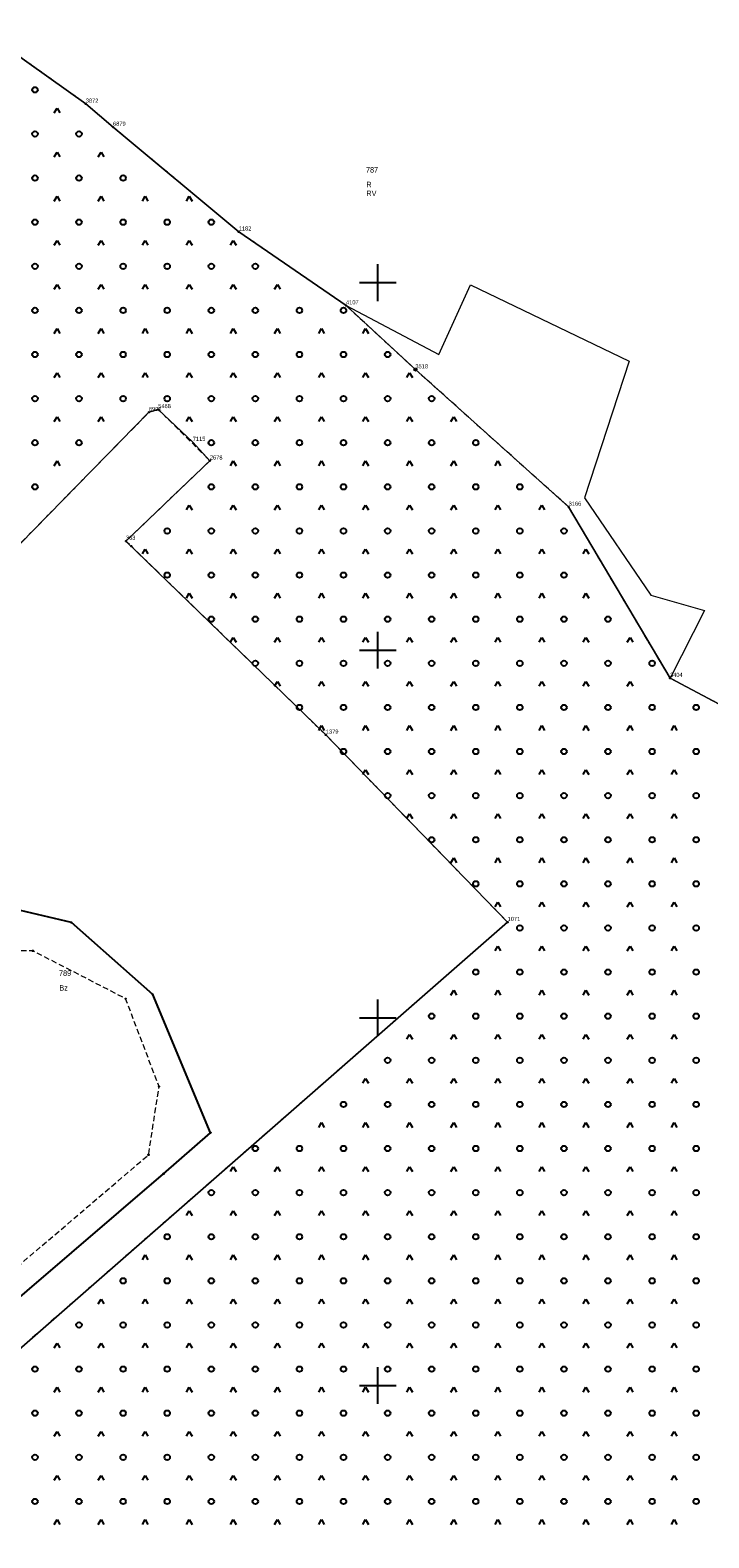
# Model space of a CAD drawing. Header units: metres. Extents: x 5548743 to 5556416, y 5707500 to 5714000.
# Tile 154 of 244: x 5554705 to 5554890, y 5709659 to 5710069. Entities that reach past the tile are written whole.
import ezdxf
from ezdxf.enums import TextEntityAlignment as Align

# ---------------------------------------------------------------- set-up
doc = ezdxf.new("R2010")
doc.units = ezdxf.units.M
doc.linetypes.add('1.5_0.75', pattern=[2.25, 1.5, -0.75])
doc.linetypes.add('219-1000', pattern=[0])
doc.layers.get('0').update_dxf_attribs({"color": 2, "lineweight": 5})
doc.styles.get("Standard").update_dxf_attribs({"font": 'Working1250', "width": 0.75})
doc.linetypes.add('902-1000', pattern='A,5,0,[1,ksztalty.shx,S=1,R=0,X=0,Y=0],5', length=10)

# ---------------------------------------------------------------- blocks, each defined once
blk = doc.blocks.new('203')
at = {"linetype": 'Continuous', "lineweight": 0}
h = blk.add_hatch(color=0, dxfattribs=at)
edge = h.paths.add_edge_path()
edge.add_arc((0, 0), 0.09, 0, 360)
blk = doc.blocks.new('202')
at = {"color": 0, "linetype": 'Continuous', "lineweight": 0}
blk.add_circle((0, 0), 0.4, dxfattribs=at)
blk = doc.blocks.new('OTZK3')
at = {"color": 0, "linetype": 'Continuous'}
for p, q in [((-0.75, -0.433), (0, 0.866)), ((0, 0.866), (0.75, -0.433))]:
    blk.add_line(p, q, dxfattribs=at)
blk = doc.blocks.new('OTZK1')
at = {"color": 0, "linetype": 'Continuous'}
blk.add_circle((0, 0), 0.75, dxfattribs=at)
blk = doc.blocks.new('PIKIETAW1891')
at = {"color": 0}
blk.add_circle((0, 0), 0.09, dxfattribs=at)
blk = doc.blocks.new('RAMKA1000K')
at = {"color": 0}
for p, q in [((395, 500), (405, 500)), ((400, 495), (400, 500)), ((400, 395), (400, 405)), ((395, 400), (405, 400)), ((400, 295), (400, 305)), ((395, 300), (405, 300)), ((400, 195), (400, 205)), ((395, 200), (405, 200)), ((400, 0), (400, 5)), ((395, 0), (405, 0))]:
    blk.add_line(p, q, dxfattribs=at)

msp = doc.modelspace()

# ---------------------------------------------------------------- linework, layer by layer
at = {"layer": '217-kontur klasyfikacyjny', "color": 3, "linetype": 'CONTINUOUS', "lineweight": 18, "flags": 128}
for points in [[(5554699.74, 5710063.47), (5554720.52, 5710048.63)], [(5554720.52, 5710048.63), (5554699.74, 5710063.47)], [(5554720.52, 5710048.63), (5554727.95, 5710042.33)], [(5554727.95, 5710042.33), (5554720.52, 5710048.63)], [(5554727.95, 5710042.33), (5554762.17, 5710013.83)], [(5554762.17, 5710013.83), (5554727.95, 5710042.33)], [(5554762.17, 5710013.83), (5554791.37, 5709993.77)], [(5554791.37, 5709993.77), (5554762.17, 5710013.83)], [(5554816.66, 5709980.46), (5554825.22, 5709999.42)], [(5554825.22, 5709999.42), (5554868.44, 5709978.68)], [(5554791.37, 5709993.77), (5554816.66, 5709980.46)], [(5554810.26, 5709976.36), (5554791.37, 5709993.77)], [(5554851.98, 5709938.98), (5554810.26, 5709976.36)], [(5554868.44, 5709978.68), (5554856.25, 5709941.48)], [(5554683.05, 5709909.04), (5554737.72, 5709964.73)], [(5554737.72, 5709964.73), (5554740.25, 5709965.53)], [(5554740.25, 5709965.53), (5554749.65, 5709956.62)], [(5554749.65, 5709956.62), (5554754.31, 5709951.55)], [(5554754.31, 5709951.55), (5554731.46, 5709929.71)], [(5554879.57, 5709892.41), (5554851.98, 5709938.98)], [(5554856.25, 5709941.48), (5554874.39, 5709914.99)], [(5554731.46, 5709929.71), (5554785.88, 5709876.97)], [(5554874.39, 5709914.99), (5554888.97, 5709910.82)], [(5554888.97, 5709910.82), (5554879.57, 5709892.41)], [(5554879.57, 5709892.41), (5554958.49, 5709850.61)], [(5554958.49, 5709850.61), (5554879.57, 5709892.41)], [(5554785.88, 5709876.97), (5554835.36, 5709826.01)], [(5554835.36, 5709826.01), (5554655.72, 5709669.02)]]:
    msp.add_lwpolyline(points, dxfattribs=at)
at = {"layer": '218-kontur użytku gruntowego', "color": 3, "linetype": 'CONTINUOUS', "lineweight": 18, "flags": 128}
for points in [[(5554699.74, 5710063.47), (5554720.52, 5710048.63)], [(5554720.52, 5710048.63), (5554699.74, 5710063.47)], [(5554720.52, 5710048.63), (5554727.95, 5710042.33)], [(5554727.95, 5710042.33), (5554720.52, 5710048.63)], [(5554727.95, 5710042.33), (5554762.17, 5710013.83)], [(5554762.17, 5710013.83), (5554727.95, 5710042.33)], [(5554762.17, 5710013.83), (5554791.37, 5709993.77)], [(5554791.37, 5709993.77), (5554762.17, 5710013.83)], [(5554816.66, 5709980.46), (5554825.22, 5709999.42)], [(5554825.22, 5709999.42), (5554868.44, 5709978.68)], [(5554791.37, 5709993.77), (5554816.66, 5709980.46)], [(5554810.26, 5709976.36), (5554791.37, 5709993.77)], [(5554851.98, 5709938.98), (5554810.26, 5709976.36)], [(5554868.44, 5709978.68), (5554856.25, 5709941.48)], [(5554683.05, 5709909.04), (5554737.72, 5709964.73)], [(5554737.72, 5709964.73), (5554683.05, 5709909.04)], [(5554737.72, 5709964.73), (5554740.25, 5709965.53)], [(5554740.25, 5709965.53), (5554737.72, 5709964.73)], [(5554740.25, 5709965.53), (5554749.65, 5709956.62)], [(5554749.65, 5709956.62), (5554740.25, 5709965.53)], [(5554749.65, 5709956.62), (5554754.31, 5709951.55)], [(5554754.31, 5709951.55), (5554749.65, 5709956.62)], [(5554754.31, 5709951.55), (5554731.46, 5709929.71)], [(5554731.46, 5709929.71), (5554754.31, 5709951.55)], [(5554879.57, 5709892.41), (5554851.98, 5709938.98)], [(5554856.25, 5709941.48), (5554874.39, 5709914.99)], [(5554731.46, 5709929.71), (5554785.88, 5709876.97)], [(5554785.88, 5709876.97), (5554731.46, 5709929.71)], [(5554874.39, 5709914.99), (5554888.97, 5709910.82)], [(5554888.97, 5709910.82), (5554879.57, 5709892.41)], [(5554879.57, 5709892.41), (5554958.49, 5709850.61)], [(5554958.49, 5709850.61), (5554879.57, 5709892.41)], [(5554785.88, 5709876.97), (5554835.36, 5709826.01)], [(5554835.36, 5709826.01), (5554785.88, 5709876.97)], [(5554835.36, 5709826.01), (5554655.72, 5709669.02)], [(5554655.72, 5709669.02), (5554835.36, 5709826.01)]]:
    msp.add_lwpolyline(points, dxfattribs=at)
at = {"layer": '219-działka ewidencyjna', "color": 7, "linetype": '219-1000', "lineweight": 18, "flags": 128}
for points in [[(5554699.74, 5710063.47), (5554720.52, 5710048.63)], [(5554720.52, 5710048.63), (5554727.95, 5710042.33)], [(5554727.95, 5710042.33), (5554762.17, 5710013.83)], [(5554762.17, 5710013.83), (5554791.37, 5709993.77)], [(5554791.37, 5709993.77), (5554810.26, 5709976.36)], [(5554810.26, 5709976.36), (5554851.98, 5709938.98)], [(5554737.72, 5709964.73), (5554683.05, 5709909.04)], [(5554740.25, 5709965.53), (5554737.72, 5709964.73)], [(5554740.25, 5709965.53), (5554749.65, 5709956.62)], [(5554749.65, 5709956.62), (5554754.31, 5709951.55)], [(5554754.31, 5709951.55), (5554731.46, 5709929.71)], [(5554851.98, 5709938.98), (5554879.57, 5709892.41)], [(5554731.46, 5709929.71), (5554785.88, 5709876.97)], [(5554879.57, 5709892.41), (5554958.49, 5709850.61)], [(5554785.88, 5709876.97), (5554835.36, 5709826.01)], [(5554835.36, 5709826.01), (5554655.72, 5709669.02)]]:
    msp.add_lwpolyline(points, dxfattribs=at)
at = {"layer": 'ogrodzenie trwałe', "color": 7, "linetype": '902-1000', "lineweight": 25, "flags": 128}
msp.add_lwpolyline([(5554645.47, 5709790.44), (5554605.08, 5709756.04), (5554607.83, 5709727.52), (5554614.72, 5709704.47), (5554657.16, 5709685.09), (5554666.15, 5709692.86), (5554667.36, 5709693.93), (5554741.68, 5709757.57), (5554754.49, 5709768.76), (5554738.75, 5709806.36), (5554716.61, 5709825.94), (5554693.4, 5709831.36), (5554649.5, 5709793.9)], dxfattribs=at)
at = {"layer": 'plac sportowy', "color": 7, "linetype": '1.5_0.75', "lineweight": 18, "flags": 128}
msp.add_lwpolyline([(5554614.82, 5709752.71), (5554613.63, 5709730.82), (5554622.25, 5709710.7), (5554642.64, 5709698.98), (5554660.78, 5709697.25), (5554737.62, 5709762.73), (5554740.48, 5709781.28), (5554731.38, 5709805.2), (5554706.11, 5709818.23), (5554691.81, 5709818.1)], close=True, dxfattribs=at)
at = {"layer": 'teren zalesiony', "color": 7, "linetype": '1.5_0.75', "lineweight": 18, "flags": 128}
msp.add_lwpolyline([(5554646.75, 5710030.96), (5554631.41, 5709999.4), (5554620.1, 5709973.26), (5554589.33, 5709934.72), (5554587.61, 5709933.44), (5554594.16, 5709899.87), (5554597.18, 5709880.66), (5554600.75, 5709853.66), (5554601.87, 5709841.6), (5554600.83, 5709833.67), (5554609.41, 5709831.74), (5554683.05, 5709909.04), (5554737.72, 5709964.73), (5554740.25, 5709965.53), (5554754.31, 5709951.55), (5554731.46, 5709929.71), (5554732.93, 5709928.29), (5554785.88, 5709876.97), (5554835.36, 5709826.01), (5554655.72, 5709669.02), (5554652.25, 5709666.2), (5554645.33, 5709660.68), (5554643.49, 5709659.37), (5554641.5, 5709658.27), (5554640.83, 5709653.15), (5554658.56, 5709655.45), (5554667.79, 5709656.98), (5554668.62, 5709656.71), (5554673.6, 5709657.35), (5554676.27, 5709657.16), (5554679.4, 5709656.46), (5554682.71, 5709655.25), (5554691.01, 5709651.36), (5554698.35, 5709647.53), (5554702.25, 5709646.33), (5554879.17, 5709626.54), (5555002.58, 5709615.56), (5555004.95, 5709615.36), (5555014.54, 5709672.97), (5555015.93, 5709687.57), (5555019.02, 5709718.19), (5555025.07, 5709756.22), (5555029.3, 5709783.51), (5555033.45, 5709819.83), (5554959.16, 5709842.11), (5554961.26, 5709844.93), (5554958.49, 5709850.61), (5554879.57, 5709892.41), (5554851.98, 5709938.98), (5554810.26, 5709976.36), (5554791.37, 5709993.77), (5554762.17, 5710013.83), (5554727.95, 5710042.33), (5554720.52, 5710048.63), (5554699.74, 5710063.47), (5554690.15, 5710068.69), (5554665.63, 5710032.12)], close=True, dxfattribs=at)

# ---------------------------------------------------------------- block references
at = {"layer": '202-punkt graniczny', "color": 7, "linetype": 'CONTINUOUS', "lineweight": 18}
msp.add_blockref('202', (5554810.26, 5709976.36), dxfattribs=at)
at = {"layer": '203-punkt graniczny', "color": 7, "linetype": 'CONTINUOUS', "lineweight": 18}
for p in [(5554720.52, 5710048.63), (5554727.95, 5710042.33), (5554762.17, 5710013.83), (5554791.37, 5709993.77), (5554737.72, 5709964.73), (5554740.25, 5709965.53), (5554749.65, 5709956.62), (5554754.31, 5709951.55), (5554851.98, 5709938.98), (5554731.46, 5709929.71), (5554879.57, 5709892.41), (5554785.88, 5709876.97), (5554835.36, 5709826.01)]:
    msp.add_blockref('203', p, dxfattribs=at)
at = {"layer": 'Punkt roboczy BDOT GESUT K1', "color": 6, "linetype": 'CONTINUOUS', "lineweight": 18}
for p in [(5554720.52, 5710048.63), (5554727.95, 5710042.33), (5554762.17, 5710013.83), (5554791.37, 5709993.77), (5554810.26, 5709976.36), (5554737.72, 5709964.73), (5554740.25, 5709965.53), (5554754.31, 5709951.55), (5554851.98, 5709938.98), (5554731.46, 5709929.71), (5554732.93, 5709928.29), (5554879.57, 5709892.41), (5554785.88, 5709876.97), (5554716.61, 5709825.94), (5554835.36, 5709826.01), (5554706.11, 5709818.23), (5554731.38, 5709805.2), (5554738.75, 5709806.36), (5554740.48, 5709781.28), (5554754.49, 5709768.76), (5554737.62, 5709762.73), (5554741.68, 5709757.57)]:
    msp.add_blockref('PIKIETAW1891', p, dxfattribs=at)
at = {"layer": 'teren zalesiony', "color": 7, "linetype": 'CONTINUOUS', "lineweight": 18}
for name, p in [('OTZK1', (5554706.696, 5710052.446)), ('OTZK3', (5554712.696, 5710046.626)), ('OTZK1', (5554706.696, 5710040.446)), ('OTZK1', (5554718.696, 5710040.446)), ('OTZK3', (5554712.696, 5710034.626)), ('OTZK3', (5554724.696, 5710034.626)), ('OTZK1', (5554706.696, 5710028.446)), ('OTZK1', (5554718.696, 5710028.446)), ('OTZK1', (5554730.696, 5710028.446)), ('OTZK3', (5554712.696, 5710022.626)), ('OTZK3', (5554724.696, 5710022.626)), ('OTZK3', (5554736.696, 5710022.626)), ('OTZK3', (5554748.696, 5710022.626)), ('OTZK1', (5554706.696, 5710016.446)), ('OTZK1', (5554718.696, 5710016.446)), ('OTZK1', (5554730.696, 5710016.446)), ('OTZK1', (5554742.696, 5710016.446)), ('OTZK1', (5554754.696, 5710016.446)), ('OTZK3', (5554712.696, 5710010.626)), ('OTZK3', (5554724.696, 5710010.626)), ('OTZK3', (5554736.696, 5710010.626)), ('OTZK3', (5554748.696, 5710010.626)), ('OTZK3', (5554760.696, 5710010.626)), ('OTZK1', (5554706.696, 5710004.446)), ('OTZK1', (5554718.696, 5710004.446)), ('OTZK1', (5554730.696, 5710004.446)), ('OTZK1', (5554742.696, 5710004.446)), ('OTZK1', (5554754.696, 5710004.446)), ('OTZK1', (5554766.696, 5710004.446)), ('OTZK3', (5554712.696, 5709998.626)), ('OTZK3', (5554724.696, 5709998.626)), ('OTZK3', (5554736.696, 5709998.626)), ('OTZK3', (5554748.696, 5709998.626)), ('OTZK3', (5554760.696, 5709998.626)), ('OTZK3', (5554772.696, 5709998.626)), ('OTZK1', (5554706.696, 5709992.446)), ('OTZK1', (5554718.696, 5709992.446)), ('OTZK1', (5554730.696, 5709992.446)), ('OTZK1', (5554742.696, 5709992.446)), ('OTZK1', (5554754.696, 5709992.446)), ('OTZK1', (5554766.696, 5709992.446)), ('OTZK1', (5554778.696, 5709992.446)), ('OTZK1', (5554790.696, 5709992.446)), ('OTZK3', (5554712.696, 5709986.626)), ('OTZK3', (5554724.696, 5709986.626)), ('OTZK3', (5554736.696, 5709986.626)), ('OTZK3', (5554748.696, 5709986.626)), ('OTZK3', (5554760.696, 5709986.626)), ('OTZK3', (5554772.696, 5709986.626)), ('OTZK3', (5554784.696, 5709986.626)), ('OTZK3', (5554796.696, 5709986.626)), ('OTZK1', (5554706.696, 5709980.446)), ('OTZK1', (5554718.696, 5709980.446)), ('OTZK1', (5554730.696, 5709980.446)), ('OTZK1', (5554742.696, 5709980.446)), ('OTZK1', (5554754.696, 5709980.446)), ('OTZK1', (5554766.696, 5709980.446)), ('OTZK1', (5554778.696, 5709980.446)), ('OTZK1', (5554790.696, 5709980.446)), ('OTZK1', (5554802.696, 5709980.446)), ('OTZK3', (5554712.696, 5709974.626)), ('OTZK3', (5554724.696, 5709974.626)), ('OTZK3', (5554736.696, 5709974.626)), ('OTZK3', (5554748.696, 5709974.626)), ('OTZK3', (5554760.696, 5709974.626)), ('OTZK3', (5554772.696, 5709974.626)), ('OTZK3', (5554784.696, 5709974.626)), ('OTZK3', (5554796.696, 5709974.626)), ('OTZK3', (5554808.696, 5709974.626)), ('OTZK1', (5554706.696, 5709968.446)), ('OTZK1', (5554718.696, 5709968.446)), ('OTZK1', (5554730.696, 5709968.446)), ('OTZK1', (5554742.696, 5709968.446)), ('OTZK1', (5554754.696, 5709968.446)), ('OTZK1', (5554766.696, 5709968.446)), ('OTZK1', (5554778.696, 5709968.446)), ('OTZK1', (5554790.696, 5709968.446)), ('OTZK1', (5554802.696, 5709968.446)), ('OTZK1', (5554814.696, 5709968.446)), ('OTZK3', (5554712.696, 5709962.626)), ('OTZK3', (5554724.696, 5709962.626)), ('OTZK3', (5554748.696, 5709962.626)), ('OTZK3', (5554760.696, 5709962.626)), ('OTZK3', (5554772.696, 5709962.626)), ('OTZK3', (5554784.696, 5709962.626)), ('OTZK3', (5554796.696, 5709962.626)), ('OTZK3', (5554808.696, 5709962.626)), ('OTZK3', (5554820.696, 5709962.626)), ('OTZK1', (5554706.696, 5709956.446)), ('OTZK1', (5554718.696, 5709956.446)), ('OTZK1', (5554754.696, 5709956.446)), ('OTZK1', (5554766.696, 5709956.446)), ('OTZK1', (5554778.696, 5709956.446)), ('OTZK1', (5554790.696, 5709956.446)), ('OTZK1', (5554802.696, 5709956.446)), ('OTZK1', (5554814.696, 5709956.446)), ('OTZK1', (5554826.696, 5709956.446)), ('OTZK3', (5554712.696, 5709950.626)), ('OTZK3', (5554760.696, 5709950.626)), ('OTZK3', (5554772.696, 5709950.626)), ('OTZK3', (5554784.696, 5709950.626)), ('OTZK3', (5554796.696, 5709950.626)), ('OTZK3', (5554808.696, 5709950.626)), ('OTZK3', (5554820.696, 5709950.626)), ('OTZK3', (5554832.696, 5709950.626)), ('OTZK1', (5554706.696, 5709944.446)), ('OTZK1', (5554754.696, 5709944.446)), ('OTZK1', (5554766.696, 5709944.446)), ('OTZK1', (5554778.696, 5709944.446)), ('OTZK1', (5554790.696, 5709944.446)), ('OTZK1', (5554802.696, 5709944.446)), ('OTZK1', (5554814.696, 5709944.446)), ('OTZK1', (5554826.696, 5709944.446)), ('OTZK1', (5554838.696, 5709944.446)), ('OTZK3', (5554748.696, 5709938.626)), ('OTZK3', (5554760.696, 5709938.626)), ('OTZK3', (5554772.696, 5709938.626)), ('OTZK3', (5554784.696, 5709938.626)), ('OTZK3', (5554796.696, 5709938.626)), ('OTZK3', (5554808.696, 5709938.626)), ('OTZK3', (5554820.696, 5709938.626)), ('OTZK3', (5554832.696, 5709938.626)), ('OTZK3', (5554844.696, 5709938.626)), ('OTZK1', (5554742.696, 5709932.446)), ('OTZK1', (5554754.696, 5709932.446)), ('OTZK1', (5554766.696, 5709932.446)), ('OTZK1', (5554778.696, 5709932.446)), ('OTZK1', (5554790.696, 5709932.446)), ('OTZK1', (5554802.696, 5709932.446)), ('OTZK1', (5554814.696, 5709932.446)), ('OTZK1', (5554826.696, 5709932.446)), ('OTZK1', (5554838.696, 5709932.446)), ('OTZK1', (5554850.696, 5709932.446)), ('OTZK3', (5554736.696, 5709926.626)), ('OTZK3', (5554748.696, 5709926.626)), ('OTZK3', (5554760.696, 5709926.626)), ('OTZK3', (5554772.696, 5709926.626)), ('OTZK3', (5554784.696, 5709926.626)), ('OTZK3', (5554796.696, 5709926.626)), ('OTZK3', (5554808.696, 5709926.626)), ('OTZK3', (5554820.696, 5709926.626)), ('OTZK3', (5554832.696, 5709926.626)), ('OTZK3', (5554844.696, 5709926.626)), ('OTZK3', (5554856.696, 5709926.626)), ('OTZK1', (5554742.696, 5709920.446)), ('OTZK1', (5554754.696, 5709920.446)), ('OTZK1', (5554766.696, 5709920.446)), ('OTZK1', (5554778.696, 5709920.446)), ('OTZK1', (5554790.696, 5709920.446)), ('OTZK1', (5554802.696, 5709920.446)), ('OTZK1', (5554814.696, 5709920.446)), ('OTZK1', (5554826.696, 5709920.446)), ('OTZK1', (5554838.696, 5709920.446)), ('OTZK1', (5554850.696, 5709920.446)), ('OTZK3', (5554748.696, 5709914.626)), ('OTZK3', (5554760.696, 5709914.626)), ('OTZK3', (5554772.696, 5709914.626)), ('OTZK3', (5554784.696, 5709914.626)), ('OTZK3', (5554796.696, 5709914.626)), ('OTZK3', (5554808.696, 5709914.626)), ('OTZK3', (5554820.696, 5709914.626)), ('OTZK3', (5554832.696, 5709914.626)), ('OTZK3', (5554844.696, 5709914.626)), ('OTZK3', (5554856.696, 5709914.626)), ('OTZK1', (5554754.696, 5709908.446)), ('OTZK1', (5554766.696, 5709908.446)), ('OTZK1', (5554778.696, 5709908.446)), ('OTZK1', (5554790.696, 5709908.446)), ('OTZK1', (5554802.696, 5709908.446)), ('OTZK1', (5554814.696, 5709908.446)), ('OTZK1', (5554826.696, 5709908.446)), ('OTZK1', (5554838.696, 5709908.446)), ('OTZK1', (5554850.696, 5709908.446)), ('OTZK1', (5554862.696, 5709908.446)), ('OTZK3', (5554760.696, 5709902.626)), ('OTZK3', (5554772.696, 5709902.626)), ('OTZK3', (5554784.696, 5709902.626)), ('OTZK3', (5554796.696, 5709902.626)), ('OTZK3', (5554808.696, 5709902.626)), ('OTZK3', (5554820.696, 5709902.626)), ('OTZK3', (5554832.696, 5709902.626)), ('OTZK3', (5554844.696, 5709902.626)), ('OTZK3', (5554856.696, 5709902.626)), ('OTZK3', (5554868.696, 5709902.626)), ('OTZK1', (5554766.696, 5709896.446)), ('OTZK1', (5554778.696, 5709896.446)), ('OTZK1', (5554790.696, 5709896.446)), ('OTZK1', (5554802.696, 5709896.446)), ('OTZK1', (5554814.696, 5709896.446)), ('OTZK1', (5554826.696, 5709896.446)), ('OTZK1', (5554838.696, 5709896.446)), ('OTZK1', (5554850.696, 5709896.446)), ('OTZK1', (5554862.696, 5709896.446)), ('OTZK1', (5554874.696, 5709896.446)), ('OTZK3', (5554772.696, 5709890.626)), ('OTZK3', (5554784.696, 5709890.626)), ('OTZK3', (5554796.696, 5709890.626)), ('OTZK3', (5554808.696, 5709890.626)), ('OTZK3', (5554820.696, 5709890.626)), ('OTZK3', (5554832.696, 5709890.626)), ('OTZK3', (5554844.696, 5709890.626)), ('OTZK3', (5554856.696, 5709890.626)), ('OTZK3', (5554868.696, 5709890.626)), ('OTZK1', (5554778.696, 5709884.446)), ('OTZK1', (5554790.696, 5709884.446)), ('OTZK1', (5554802.696, 5709884.446)), ('OTZK1', (5554814.696, 5709884.446)), ('OTZK1', (5554826.696, 5709884.446)), ('OTZK1', (5554838.696, 5709884.446)), ('OTZK1', (5554850.696, 5709884.446)), ('OTZK1', (5554862.696, 5709884.446)), ('OTZK1', (5554874.696, 5709884.446)), ('OTZK1', (5554886.696, 5709884.446)), ('OTZK3', (5554784.696, 5709878.626)), ('OTZK3', (5554796.696, 5709878.626)), ('OTZK3', (5554808.696, 5709878.626)), ('OTZK3', (5554820.696, 5709878.626)), ('OTZK3', (5554832.696, 5709878.626)), ('OTZK3', (5554844.696, 5709878.626)), ('OTZK3', (5554856.696, 5709878.626)), ('OTZK3', (5554868.696, 5709878.626)), ('OTZK3', (5554880.696, 5709878.626)), ('OTZK1', (5554790.696, 5709872.446)), ('OTZK1', (5554802.696, 5709872.446)), ('OTZK1', (5554814.696, 5709872.446)), ('OTZK1', (5554826.696, 5709872.446)), ('OTZK1', (5554838.696, 5709872.446)), ('OTZK1', (5554850.696, 5709872.446)), ('OTZK1', (5554862.696, 5709872.446)), ('OTZK1', (5554874.696, 5709872.446)), ('OTZK1', (5554886.696, 5709872.446)), ('OTZK3', (5554796.696, 5709866.626)), ('OTZK3', (5554808.696, 5709866.626)), ('OTZK3', (5554820.696, 5709866.626)), ('OTZK3', (5554832.696, 5709866.626)), ('OTZK3', (5554844.696, 5709866.626)), ('OTZK3', (5554856.696, 5709866.626)), ('OTZK3', (5554868.696, 5709866.626)), ('OTZK3', (5554880.696, 5709866.626)), ('OTZK1', (5554802.696, 5709860.446)), ('OTZK1', (5554814.696, 5709860.446)), ('OTZK1', (5554826.696, 5709860.446)), ('OTZK1', (5554838.696, 5709860.446)), ('OTZK1', (5554850.696, 5709860.446)), ('OTZK1', (5554862.696, 5709860.446)), ('OTZK1', (5554874.696, 5709860.446)), ('OTZK1', (5554886.696, 5709860.446)), ('OTZK3', (5554808.696, 5709854.626)), ('OTZK3', (5554820.696, 5709854.626)), ('OTZK3', (5554832.696, 5709854.626)), ('OTZK3', (5554844.696, 5709854.626)), ('OTZK3', (5554856.696, 5709854.626)), ('OTZK3', (5554868.696, 5709854.626)), ('OTZK3', (5554880.696, 5709854.626)), ('OTZK1', (5554814.696, 5709848.446)), ('OTZK1', (5554826.696, 5709848.446)), ('OTZK1', (5554838.696, 5709848.446)), ('OTZK1', (5554850.696, 5709848.446)), ('OTZK1', (5554862.696, 5709848.446)), ('OTZK1', (5554874.696, 5709848.446)), ('OTZK1', (5554886.696, 5709848.446)), ('OTZK3', (5554820.696, 5709842.626)), ('OTZK3', (5554832.696, 5709842.626)), ('OTZK3', (5554844.696, 5709842.626)), ('OTZK3', (5554856.696, 5709842.626)), ('OTZK3', (5554868.696, 5709842.626)), ('OTZK3', (5554880.696, 5709842.626)), ('OTZK1', (5554826.696, 5709836.446)), ('OTZK1', (5554838.696, 5709836.446)), ('OTZK1', (5554850.696, 5709836.446)), ('OTZK1', (5554862.696, 5709836.446)), ('OTZK1', (5554874.696, 5709836.446)), ('OTZK1', (5554886.696, 5709836.446)), ('OTZK3', (5554832.696, 5709830.626)), ('OTZK3', (5554844.696, 5709830.626)), ('OTZK3', (5554856.696, 5709830.626)), ('OTZK3', (5554868.696, 5709830.626)), ('OTZK3', (5554880.696, 5709830.626)), ('OTZK1', (5554838.696, 5709824.446)), ('OTZK1', (5554850.696, 5709824.446)), ('OTZK1', (5554862.696, 5709824.446)), ('OTZK1', (5554874.696, 5709824.446)), ('OTZK1', (5554886.696, 5709824.446)), ('OTZK3', (5554832.696, 5709818.626)), ('OTZK3', (5554844.696, 5709818.626)), ('OTZK3', (5554856.696, 5709818.626)), ('OTZK3', (5554868.696, 5709818.626)), ('OTZK3', (5554880.696, 5709818.626)), ('OTZK1', (5554826.696, 5709812.446)), ('OTZK1', (5554838.696, 5709812.446)), ('OTZK1', (5554850.696, 5709812.446)), ('OTZK1', (5554862.696, 5709812.446)), ('OTZK1', (5554874.696, 5709812.446)), ('OTZK1', (5554886.696, 5709812.446)), ('OTZK3', (5554820.696, 5709806.626)), ('OTZK3', (5554832.696, 5709806.626)), ('OTZK3', (5554844.696, 5709806.626)), ('OTZK3', (5554856.696, 5709806.626)), ('OTZK3', (5554868.696, 5709806.626)), ('OTZK3', (5554880.696, 5709806.626)), ('OTZK1', (5554814.696, 5709800.446)), ('OTZK1', (5554826.696, 5709800.446)), ('OTZK1', (5554838.696, 5709800.446)), ('OTZK1', (5554850.696, 5709800.446)), ('OTZK1', (5554862.696, 5709800.446)), ('OTZK1', (5554874.696, 5709800.446)), ('OTZK1', (5554886.696, 5709800.446)), ('OTZK3', (5554808.696, 5709794.626)), ('OTZK3', (5554820.696, 5709794.626)), ('OTZK3', (5554832.696, 5709794.626)), ('OTZK3', (5554844.696, 5709794.626)), ('OTZK3', (5554856.696, 5709794.626)), ('OTZK3', (5554868.696, 5709794.626)), ('OTZK3', (5554880.696, 5709794.626)), ('OTZK1', (5554802.696, 5709788.446)), ('OTZK1', (5554814.696, 5709788.446)), ('OTZK1', (5554826.696, 5709788.446)), ('OTZK1', (5554838.696, 5709788.446)), ('OTZK1', (5554850.696, 5709788.446)), ('OTZK1', (5554862.696, 5709788.446)), ('OTZK1', (5554874.696, 5709788.446)), ('OTZK1', (5554886.696, 5709788.446)), ('OTZK3', (5554796.696, 5709782.626)), ('OTZK3', (5554808.696, 5709782.626)), ('OTZK3', (5554820.696, 5709782.626)), ('OTZK3', (5554832.696, 5709782.626)), ('OTZK3', (5554844.696, 5709782.626)), ('OTZK3', (5554856.696, 5709782.626)), ('OTZK3', (5554868.696, 5709782.626)), ('OTZK3', (5554880.696, 5709782.626)), ('OTZK1', (5554790.696, 5709776.446)), ('OTZK1', (5554802.696, 5709776.446)), ('OTZK1', (5554814.696, 5709776.446)), ('OTZK1', (5554826.696, 5709776.446)), ('OTZK1', (5554838.696, 5709776.446)), ('OTZK1', (5554850.696, 5709776.446)), ('OTZK1', (5554862.696, 5709776.446)), ('OTZK1', (5554874.696, 5709776.446)), ('OTZK1', (5554886.696, 5709776.446)), ('OTZK3', (5554784.696, 5709770.626)), ('OTZK3', (5554796.696, 5709770.626)), ('OTZK3', (5554808.696, 5709770.626)), ('OTZK3', (5554820.696, 5709770.626)), ('OTZK3', (5554832.696, 5709770.626)), ('OTZK3', (5554844.696, 5709770.626)), ('OTZK3', (5554856.696, 5709770.626)), ('OTZK3', (5554868.696, 5709770.626)), ('OTZK3', (5554880.696, 5709770.626)), ('OTZK1', (5554766.696, 5709764.446)), ('OTZK1', (5554778.696, 5709764.446)), ('OTZK1', (5554790.696, 5709764.446)), ('OTZK1', (5554802.696, 5709764.446)), ('OTZK1', (5554814.696, 5709764.446)), ('OTZK1', (5554826.696, 5709764.446)), ('OTZK1', (5554838.696, 5709764.446)), ('OTZK1', (5554850.696, 5709764.446)), ('OTZK1', (5554862.696, 5709764.446)), ('OTZK1', (5554874.696, 5709764.446)), ('OTZK1', (5554886.696, 5709764.446)), ('OTZK3', (5554760.696, 5709758.626)), ('OTZK3', (5554772.696, 5709758.626)), ('OTZK3', (5554784.696, 5709758.626)), ('OTZK3', (5554796.696, 5709758.626)), ('OTZK3', (5554808.696, 5709758.626)), ('OTZK3', (5554820.696, 5709758.626)), ('OTZK3', (5554832.696, 5709758.626)), ('OTZK3', (5554844.696, 5709758.626)), ('OTZK3', (5554856.696, 5709758.626)), ('OTZK3', (5554868.696, 5709758.626)), ('OTZK3', (5554880.696, 5709758.626)), ('OTZK1', (5554754.696, 5709752.446)), ('OTZK1', (5554766.696, 5709752.446)), ('OTZK1', (5554778.696, 5709752.446)), ('OTZK1', (5554790.696, 5709752.446)), ('OTZK1', (5554802.696, 5709752.446)), ('OTZK1', (5554814.696, 5709752.446)), ('OTZK1', (5554826.696, 5709752.446)), ('OTZK1', (5554838.696, 5709752.446)), ('OTZK1', (5554850.696, 5709752.446)), ('OTZK1', (5554862.696, 5709752.446)), ('OTZK1', (5554874.696, 5709752.446)), ('OTZK1', (5554886.696, 5709752.446)), ('OTZK3', (5554748.696, 5709746.626)), ('OTZK3', (5554760.696, 5709746.626)), ('OTZK3', (5554772.696, 5709746.626)), ('OTZK3', (5554784.696, 5709746.626)), ('OTZK3', (5554796.696, 5709746.626)), ('OTZK3', (5554808.696, 5709746.626)), ('OTZK3', (5554820.696, 5709746.626)), ('OTZK3', (5554832.696, 5709746.626)), ('OTZK3', (5554844.696, 5709746.626)), ('OTZK3', (5554856.696, 5709746.626)), ('OTZK3', (5554868.696, 5709746.626)), ('OTZK3', (5554880.696, 5709746.626)), ('OTZK1', (5554742.696, 5709740.446)), ('OTZK1', (5554754.696, 5709740.446)), ('OTZK1', (5554766.696, 5709740.446)), ('OTZK1', (5554778.696, 5709740.446)), ('OTZK1', (5554790.696, 5709740.446)), ('OTZK1', (5554802.696, 5709740.446)), ('OTZK1', (5554814.696, 5709740.446)), ('OTZK1', (5554826.696, 5709740.446)), ('OTZK1', (5554838.696, 5709740.446)), ('OTZK1', (5554850.696, 5709740.446)), ('OTZK1', (5554862.696, 5709740.446)), ('OTZK1', (5554874.696, 5709740.446)), ('OTZK1', (5554886.696, 5709740.446)), ('OTZK3', (5554736.696, 5709734.626)), ('OTZK3', (5554748.696, 5709734.626)), ('OTZK3', (5554760.696, 5709734.626)), ('OTZK3', (5554772.696, 5709734.626)), ('OTZK3', (5554784.696, 5709734.626)), ('OTZK3', (5554796.696, 5709734.626)), ('OTZK3', (5554808.696, 5709734.626)), ('OTZK3', (5554820.696, 5709734.626)), ('OTZK3', (5554832.696, 5709734.626)), ('OTZK3', (5554844.696, 5709734.626)), ('OTZK3', (5554856.696, 5709734.626)), ('OTZK3', (5554868.696, 5709734.626)), ('OTZK3', (5554880.696, 5709734.626)), ('OTZK1', (5554730.696, 5709728.446)), ('OTZK1', (5554742.696, 5709728.446)), ('OTZK1', (5554754.696, 5709728.446)), ('OTZK1', (5554766.696, 5709728.446)), ('OTZK1', (5554778.696, 5709728.446)), ('OTZK1', (5554790.696, 5709728.446)), ('OTZK1', (5554802.696, 5709728.446)), ('OTZK1', (5554814.696, 5709728.446)), ('OTZK1', (5554826.696, 5709728.446)), ('OTZK1', (5554838.696, 5709728.446)), ('OTZK1', (5554850.696, 5709728.446)), ('OTZK1', (5554862.696, 5709728.446)), ('OTZK1', (5554874.696, 5709728.446)), ('OTZK1', (5554886.696, 5709728.446)), ('OTZK3', (5554724.696, 5709722.626)), ('OTZK3', (5554736.696, 5709722.626)), ('OTZK3', (5554748.696, 5709722.626)), ('OTZK3', (5554760.696, 5709722.626)), ('OTZK3', (5554772.696, 5709722.626)), ('OTZK3', (5554784.696, 5709722.626)), ('OTZK3', (5554796.696, 5709722.626)), ('OTZK3', (5554808.696, 5709722.626)), ('OTZK3', (5554820.696, 5709722.626)), ('OTZK3', (5554832.696, 5709722.626)), ('OTZK3', (5554844.696, 5709722.626)), ('OTZK3', (5554856.696, 5709722.626)), ('OTZK3', (5554868.696, 5709722.626)), ('OTZK3', (5554880.696, 5709722.626)), ('OTZK1', (5554718.696, 5709716.446)), ('OTZK1', (5554730.696, 5709716.446)), ('OTZK1', (5554742.696, 5709716.446)), ('OTZK1', (5554754.696, 5709716.446)), ('OTZK1', (5554766.696, 5709716.446)), ('OTZK1', (5554778.696, 5709716.446)), ('OTZK1', (5554790.696, 5709716.446)), ('OTZK1', (5554802.696, 5709716.446)), ('OTZK1', (5554814.696, 5709716.446)), ('OTZK1', (5554826.696, 5709716.446)), ('OTZK1', (5554838.696, 5709716.446)), ('OTZK1', (5554850.696, 5709716.446)), ('OTZK1', (5554862.696, 5709716.446)), ('OTZK1', (5554874.696, 5709716.446)), ('OTZK1', (5554886.696, 5709716.446)), ('OTZK3', (5554712.696, 5709710.626)), ('OTZK3', (5554724.696, 5709710.626)), ('OTZK3', (5554736.696, 5709710.626)), ('OTZK3', (5554748.696, 5709710.626)), ('OTZK3', (5554760.696, 5709710.626)), ('OTZK3', (5554772.696, 5709710.626)), ('OTZK3', (5554784.696, 5709710.626)), ('OTZK3', (5554796.696, 5709710.626)), ('OTZK3', (5554808.696, 5709710.626)), ('OTZK3', (5554820.696, 5709710.626)), ('OTZK3', (5554832.696, 5709710.626)), ('OTZK3', (5554844.696, 5709710.626)), ('OTZK3', (5554856.696, 5709710.626)), ('OTZK3', (5554868.696, 5709710.626)), ('OTZK3', (5554880.696, 5709710.626)), ('OTZK1', (5554706.696, 5709704.446)), ('OTZK1', (5554718.696, 5709704.446)), ('OTZK1', (5554730.696, 5709704.446)), ('OTZK1', (5554742.696, 5709704.446)), ('OTZK1', (5554754.696, 5709704.446)), ('OTZK1', (5554766.696, 5709704.446)), ('OTZK1', (5554778.696, 5709704.446)), ('OTZK1', (5554790.696, 5709704.446)), ('OTZK1', (5554802.696, 5709704.446)), ('OTZK1', (5554814.696, 5709704.446)), ('OTZK1', (5554826.696, 5709704.446)), ('OTZK1', (5554838.696, 5709704.446)), ('OTZK1', (5554850.696, 5709704.446)), ('OTZK1', (5554862.696, 5709704.446)), ('OTZK1', (5554874.696, 5709704.446)), ('OTZK1', (5554886.696, 5709704.446)), ('OTZK3', (5554712.696, 5709698.626)), ('OTZK3', (5554724.696, 5709698.626)), ('OTZK3', (5554736.696, 5709698.626)), ('OTZK3', (5554748.696, 5709698.626)), ('OTZK3', (5554760.696, 5709698.626)), ('OTZK3', (5554772.696, 5709698.626)), ('OTZK3', (5554784.696, 5709698.626)), ('OTZK3', (5554796.696, 5709698.626)), ('OTZK3', (5554808.696, 5709698.626)), ('OTZK3', (5554820.696, 5709698.626)), ('OTZK3', (5554832.696, 5709698.626)), ('OTZK3', (5554844.696, 5709698.626)), ('OTZK3', (5554856.696, 5709698.626)), ('OTZK3', (5554868.696, 5709698.626)), ('OTZK3', (5554880.696, 5709698.626)), ('OTZK1', (5554706.696, 5709692.446)), ('OTZK1', (5554718.696, 5709692.446)), ('OTZK1', (5554730.696, 5709692.446)), ('OTZK1', (5554742.696, 5709692.446)), ('OTZK1', (5554754.696, 5709692.446)), ('OTZK1', (5554766.696, 5709692.446)), ('OTZK1', (5554778.696, 5709692.446)), ('OTZK1', (5554790.696, 5709692.446)), ('OTZK1', (5554802.696, 5709692.446)), ('OTZK1', (5554814.696, 5709692.446)), ('OTZK1', (5554826.696, 5709692.446)), ('OTZK1', (5554838.696, 5709692.446)), ('OTZK1', (5554850.696, 5709692.446)), ('OTZK1', (5554862.696, 5709692.446)), ('OTZK1', (5554874.696, 5709692.446)), ('OTZK1', (5554886.696, 5709692.446)), ('OTZK3', (5554712.696, 5709686.626)), ('OTZK3', (5554724.696, 5709686.626)), ('OTZK3', (5554736.696, 5709686.626)), ('OTZK3', (5554748.696, 5709686.626)), ('OTZK3', (5554760.696, 5709686.626)), ('OTZK3', (5554772.696, 5709686.626)), ('OTZK3', (5554784.696, 5709686.626)), ('OTZK3', (5554796.696, 5709686.626)), ('OTZK3', (5554808.696, 5709686.626)), ('OTZK3', (5554820.696, 5709686.626)), ('OTZK3', (5554832.696, 5709686.626)), ('OTZK3', (5554844.696, 5709686.626)), ('OTZK3', (5554856.696, 5709686.626)), ('OTZK3', (5554868.696, 5709686.626)), ('OTZK3', (5554880.696, 5709686.626)), ('OTZK1', (5554706.696, 5709680.446)), ('OTZK1', (5554718.696, 5709680.446)), ('OTZK1', (5554730.696, 5709680.446)), ('OTZK1', (5554742.696, 5709680.446)), ('OTZK1', (5554754.696, 5709680.446)), ('OTZK1', (5554766.696, 5709680.446)), ('OTZK1', (5554778.696, 5709680.446)), ('OTZK1', (5554790.696, 5709680.446)), ('OTZK1', (5554802.696, 5709680.446)), ('OTZK1', (5554814.696, 5709680.446)), ('OTZK1', (5554826.696, 5709680.446)), ('OTZK1', (5554838.696, 5709680.446)), ('OTZK1', (5554850.696, 5709680.446)), ('OTZK1', (5554862.696, 5709680.446)), ('OTZK1', (5554874.696, 5709680.446)), ('OTZK1', (5554886.696, 5709680.446)), ('OTZK3', (5554712.696, 5709674.626)), ('OTZK3', (5554724.696, 5709674.626)), ('OTZK3', (5554736.696, 5709674.626)), ('OTZK3', (5554748.696, 5709674.626)), ('OTZK3', (5554760.696, 5709674.626)), ('OTZK3', (5554772.696, 5709674.626)), ('OTZK3', (5554784.696, 5709674.626)), ('OTZK3', (5554796.696, 5709674.626)), ('OTZK3', (5554808.696, 5709674.626)), ('OTZK3', (5554820.696, 5709674.626)), ('OTZK3', (5554832.696, 5709674.626)), ('OTZK3', (5554844.696, 5709674.626)), ('OTZK3', (5554856.696, 5709674.626)), ('OTZK3', (5554868.696, 5709674.626)), ('OTZK3', (5554880.696, 5709674.626)), ('OTZK1', (5554706.696, 5709668.446)), ('OTZK1', (5554718.696, 5709668.446)), ('OTZK1', (5554730.696, 5709668.446)), ('OTZK1', (5554742.696, 5709668.446)), ('OTZK1', (5554754.696, 5709668.446)), ('OTZK1', (5554766.696, 5709668.446)), ('OTZK1', (5554778.696, 5709668.446)), ('OTZK1', (5554790.696, 5709668.446)), ('OTZK1', (5554802.696, 5709668.446)), ('OTZK1', (5554814.696, 5709668.446)), ('OTZK1', (5554826.696, 5709668.446)), ('OTZK1', (5554838.696, 5709668.446)), ('OTZK1', (5554850.696, 5709668.446)), ('OTZK1', (5554862.696, 5709668.446)), ('OTZK1', (5554874.696, 5709668.446)), ('OTZK1', (5554886.696, 5709668.446)), ('OTZK3', (5554712.696, 5709662.626)), ('OTZK3', (5554724.696, 5709662.626)), ('OTZK3', (5554736.696, 5709662.626)), ('OTZK3', (5554748.696, 5709662.626)), ('OTZK3', (5554760.696, 5709662.626)), ('OTZK3', (5554772.696, 5709662.626)), ('OTZK3', (5554784.696, 5709662.626)), ('OTZK3', (5554796.696, 5709662.626)), ('OTZK3', (5554808.696, 5709662.626)), ('OTZK3', (5554820.696, 5709662.626)), ('OTZK3', (5554832.696, 5709662.626)), ('OTZK3', (5554844.696, 5709662.626)), ('OTZK3', (5554856.696, 5709662.626)), ('OTZK3', (5554868.696, 5709662.626)), ('OTZK3', (5554880.696, 5709662.626))]:
    msp.add_blockref(name, p, dxfattribs=at)
at = {"layer": 'Wstawianie ramki sekcyjnej z opisem', "color": 7, "linetype": 'CONTINUOUS', "lineweight": 13}
for p in [(5554400, 5710000), (5554400, 5710000), (5554400, 5710000), (5554400, 5710000), (5554400, 5709500), (5554400, 5709500), (5554400, 5709500), (5554400, 5709500)]:
    msp.add_blockref('RAMKA1000K', p, dxfattribs=at)

# ---------------------------------------------------------------- texts
at = {"layer": '202-punkt graniczny-Atr103', "color": 7, "width": 0.9}
msp.add_text('3518', height=1.125, dxfattribs=at).set_placement((5554810.26, 5709976.36), align=Align.BOTTOM_LEFT)
msp.add_text('3518', height=1.125, dxfattribs=at).set_placement((5554810.26, 5709976.36), align=Align.BOTTOM_LEFT)
at = {"layer": '203-punkt graniczny-Atr103', "color": 7, "width": 0.9}
for s, p in [('3872', (5554720.52, 5710048.63)), ('3872', (5554720.52, 5710048.63)), ('6879', (5554727.95, 5710042.33)), ('6879', (5554727.95, 5710042.33)), ('1182', (5554762.17, 5710013.83)), ('1182', (5554762.17, 5710013.83)), ('4107', (5554791.37, 5709993.77)), ('4107', (5554791.37, 5709993.77)), ('5468', (5554740.25, 5709965.53)), ('5468', (5554740.25, 5709965.53)), ('6991', (5554737.72, 5709964.73)), ('6991', (5554737.72, 5709964.73)), ('7115', (5554749.65, 5709956.62)), ('7115', (5554749.65, 5709956.62)), ('2678', (5554754.31, 5709951.55)), ('2678', (5554754.31, 5709951.55)), ('3166', (5554851.98, 5709938.98)), ('3166', (5554851.98, 5709938.98)), ('363', (5554731.46, 5709929.71)), ('363', (5554731.46, 5709929.71)), ('3404', (5554879.57, 5709892.41)), ('3404', (5554879.57, 5709892.41)), ('1379', (5554785.88, 5709876.97)), ('1379', (5554785.88, 5709876.97)), ('1071', (5554835.36, 5709826.01)), ('1071', (5554835.36, 5709826.01))]:
    msp.add_text(s, height=1.125, dxfattribs=at).set_placement(p, align=Align.BOTTOM_LEFT)
at = {"layer": '209-oznaczenie konturu klasyfikacyjnego', "color": 3, "linetype": 'CONTINUOUS', "lineweight": 18, "width": 0.79}
msp.add_text('RV', height=1.5, dxfattribs=at).set_placement((5554796.92, 5710025.04), align=Align.TOP_LEFT)
at = {"layer": '210-oznaczenie konturu użytku gruntowego', "color": 3, "linetype": 'CONTINUOUS', "lineweight": 18, "width": 0.79}
for s, p in [('R', (5554796.9, 5710025.94)), ('Bz', (5554713.34, 5709807.42))]:
    msp.add_text(s, height=1.5, dxfattribs=at).set_placement(p)
at = {"layer": '211-numer działki ewidencyjnej', "color": 7, "linetype": 'CONTINUOUS', "lineweight": 18, "width": 0.79}
for s, p in [('787', (5554796.81, 5710029.94)), ('789', (5554713.25, 5709811.41))]:
    msp.add_text(s, height=1.5, dxfattribs=at).set_placement(p)

doc.saveas('drawing.dxf')
